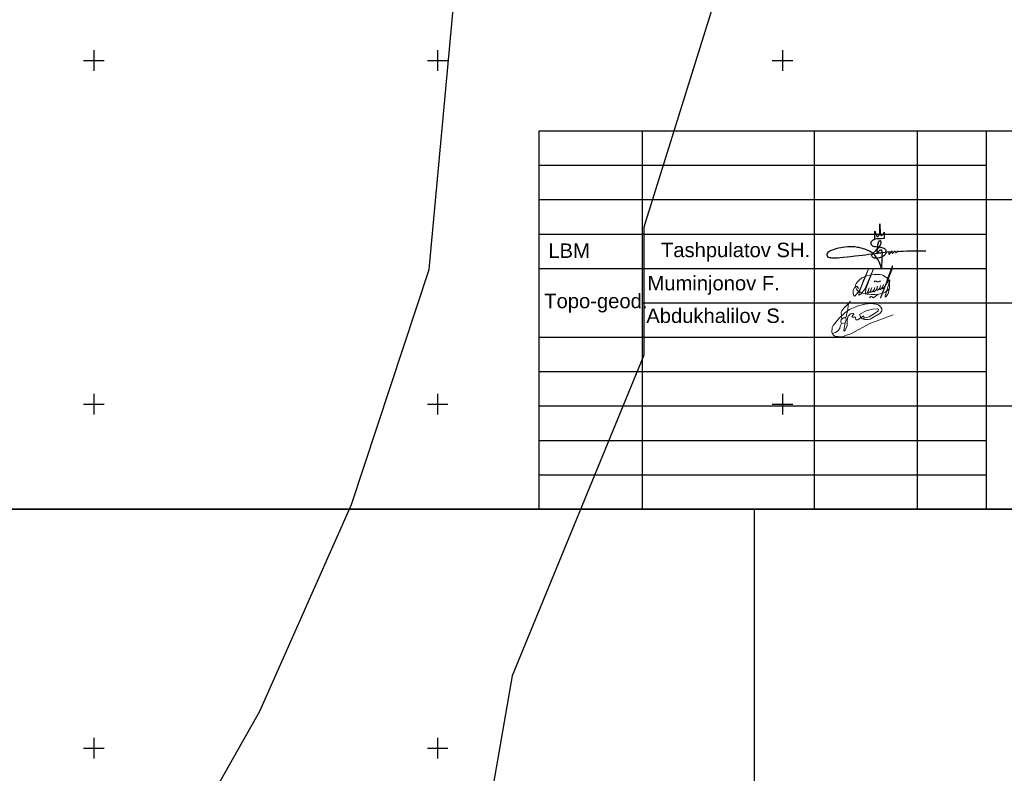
# Model space of a CAD drawing. Header units: metres. Extents: x 550378 to 551400, y 4595394 to 4596257.
# Tile 36 of 43: x 551039 to 551183, y 4595696 to 4595806. Entities that reach past the tile are written whole.
import ezdxf

# ---------------------------------------------------------------- set-up
doc = ezdxf.new("R2010")
doc.units = ezdxf.units.M
for name, color, linetype in [('(001) Сетка', 92, 'Continuous'), ('DECOR_OBJCT_#####_B', 7, 'Continuous'), ('DECOR_OBJCT_#####_L', 7, 'Continuous'), ('kanal', 7, 'Continuous')]:
    doc.layers.add(name, color=color, linetype=linetype)
doc.styles.add('Arial', font='arial.ttf', dxfattribs={"height": 2})

# ---------------------------------------------------------------- blocks, each defined once
blk = doc.blocks.new('Shoxrux')
at = {"color": 5}
blk.add_lwpolyline([(118976.33, 2548.52), (118976.36, 2550.82), (118976.69, 2549.83), (118976.82, 2549.52), (118976.9, 2549.41), (118976.96, 2549.37), (118977.05, 2549.35), (118977.12, 2549.38), (118977.23, 2549.42), (118977.41, 2549.65), (118977.56, 2549.87), (118977.67, 2550.02), (118977.71, 2550.33), (118977.71, 2552.81), (118977.77, 2550.1), (118977.81, 2549.96), (118977.88, 2549.82), (118977.96, 2549.71), (118978.05, 2549.62), (118978.17, 2549.6), (118978.34, 2549.69), (118978.55, 2549.86), (118978.7, 2550.02), (118978.82, 2550.21), (118978.94, 2550.58), (118978.9, 2548.75), (118978.12, 2548.73), (118977.34, 2548.72), (118976.91, 2548.67), (118976.43, 2548.56), (118976.11, 2548.44), (118975.81, 2548.28), (118975.53, 2548.06), (118975.34, 2547.85), (118975.23, 2547.61), (118975.21, 2547.44), (118975.23, 2547.22), (118975.37, 2547), (118975.57, 2546.81), (118975.79, 2546.69), (118976.16, 2546.59), (118976.74, 2546.51), (118977.16, 2546.47), (118977.59, 2546.43), (118977.95, 2546.39), (118978.26, 2546.32), (118978.59, 2546.22), (118978.81, 2546.12), (118979, 2545.98), (118979.17, 2545.85), (118979.29, 2545.69), (118979.35, 2545.51), (118979.39, 2545.31), (118979.4, 2545.14), (118979.39, 2544.93), (118979.35, 2544.66), (118979.28, 2544.48), (118979.19, 2544.29), (118979.02, 2544.11), (118978.83, 2543.94), (118978.57, 2543.76), (118978.23, 2543.62), (118977.9, 2543.47), (118977.6, 2543.41), (118977.22, 2543.34), (118976.94, 2543.27), (118976.56, 2543.28), (118976.22, 2543.34), (118976.04, 2543.39), (118975.84, 2543.48), (118975.69, 2543.63), (118975.58, 2543.79), (118975.54, 2543.94), (118975.54, 2544.11), (118975.61, 2544.37), (118975.78, 2544.63), (118976.05, 2544.92), (118976.43, 2545.3), (118976.79, 2545.66), (118977.18, 2546.05), (118977.49, 2546.37), (118977.71, 2546.62), (118977.9, 2546.98), (118978.01, 2547.27), (118978.08, 2547.55), (118978.09, 2547.73), (118978.06, 2547.9), (118978.03, 2547.99), (118977.99, 2548.05), (118977.92, 2548.09), (118977.83, 2548.11), (118977.72, 2548.12), (118977.63, 2548.08), (118977.48, 2548), (118977.37, 2547.88), (118977.28, 2547.74), (118977.22, 2547.55), (118977.17, 2547.31), (118977.11, 2546.98), (118977.04, 2546.35), (118976.96, 2545.76), (118976.92, 2545.42), (118976.9, 2544.94), (118976.89, 2544.66), (118976.88, 2544.51), (118977.04, 2544.78), (118977.29, 2545.09), (118977.5, 2545.31), (118977.72, 2545.51), (118977.84, 2545.59), (118977.96, 2545.63), (118978.05, 2545.64), (118978.14, 2545.59), (118978.23, 2545.47), (118978.28, 2545.26), (118978.32, 2544.95), (118978.33, 2544.6), (118978.32, 2543.99), (118978.32, 2543.36), (118978.27, 2542.85), (118978.26, 2542.16), (118978.22, 2541.6), (118978.21, 2541.48), (118978.14, 2540.9), (118978.14, 2540.48), (118977.99, 2541.13), (118977.83, 2541.58), (118977.59, 2542.11), (118977.23, 2542.85), (118976.84, 2543.44), (118976.56, 2543.83), (118976.29, 2544.14), (118975.87, 2544.57), (118975.55, 2544.8), (118975.28, 2545), (118974.84, 2545.26), (118974.41, 2545.48), (118974.04, 2545.61), (118973.59, 2545.78), (118973.13, 2545.94), (118972.6, 2546.07), (118972.16, 2546.18), (118971.84, 2546.26), (118971.53, 2546.31), (118971.19, 2546.36), (118970.75, 2546.42), (118970.1, 2546.48), (118969.59, 2546.5), (118968.75, 2546.45), (118967.96, 2546.4), (118967.44, 2546.32), (118966.91, 2546.23), (118966.23, 2546.08), (118965.53, 2545.88), (118964.84, 2545.66), (118964.24, 2545.43), (118963.83, 2545.25), (118963.52, 2545.05), (118963.29, 2544.85), (118963.1, 2544.62), (118963.02, 2544.43), (118963.02, 2544.22), (118963.08, 2544), (118963.2, 2543.8), (118963.42, 2543.63), (118963.71, 2543.53), (118963.97, 2543.47), (118964.32, 2543.42), (118964.76, 2543.4), (118965.14, 2543.42), (118965.61, 2543.43), (118966.01, 2543.44), (118966.64, 2543.47), (118967.66, 2543.59), (118968.61, 2543.66), (118969.59, 2543.81), (118970.84, 2543.93), (118971.92, 2544.04), (118972.78, 2544.15), (118973.7, 2544.28), (118974.6, 2544.4), (118975.56, 2544.53), (118976.45, 2544.63), (118977.36, 2544.76), (118978.02, 2544.83), (118978.58, 2544.91), (118979.74, 2545.11), (118980.27, 2545.17), (118980.24, 2544.86), (118980.22, 2544.6), (118980.24, 2544.34), (118980.49, 2544.59), (118980.74, 2544.91), (118980.96, 2545.2), (118981.05, 2545.38), (118981.08, 2545.18), (118981.15, 2544.76), (118981.2, 2544.63), (118981.41, 2544.82), (118981.67, 2545.1), (118981.91, 2545.36), (118981.94, 2545.19), (118982.03, 2545.02), (118982.07, 2544.93), (118982.13, 2544.88), (118982.2, 2544.87), (118982.42, 2545.03), (118982.6, 2545.18), (118982.67, 2545.27), (118982.68, 2545.34), (118982.76, 2545.27), (118982.92, 2545.19), (118983.42, 2545.22), (118984.2, 2545.27), (118985.18, 2545.35), (118985.94, 2545.35), (118986.84, 2545.39), (118988.19, 2545.38), (118989.08, 2545.38), (118989.8, 2545.36), (118990.46, 2545.37)], dxfattribs=at)
at = {"color": 5, "lineweight": 30}
blk.add_circle((118991.43, 2545.54), 0.0364, dxfattribs=at)

msp = doc.modelspace()

# ---------------------------------------------------------------- linework, layer by layer
at = {"layer": '(001) Сетка'}
for p, q in [((551050.15, 4595801.5), (551050.15, 4595798.5)), ((551100.15, 4595801.5), (551100.15, 4595798.5)), ((551150.3, 4595801.5), (551150.3, 4595798.5)), ((551048.65, 4595800), (551051.65, 4595800)), ((551098.65, 4595800), (551101.65, 4595800)), ((551148.8, 4595800), (551151.8, 4595800)), ((551050.15, 4595751.5), (551050.15, 4595748.5)), ((551100.15, 4595751.5), (551100.15, 4595748.5)), ((551150.3, 4595751.5), (551150.3, 4595748.5)), ((551150.3, 4595751.5), (551150.3, 4595748.5)), ((551048.65, 4595750), (551051.65, 4595750)), ((551098.65, 4595750), (551101.65, 4595750)), ((551148.8, 4595750), (551151.8, 4595750)), ((551148.8, 4595750), (551151.8, 4595750)), ((551050.15, 4595701.5), (551050.15, 4595698.5)), ((551100.15, 4595701.5), (551100.15, 4595698.5)), ((551048.65, 4595700), (551051.65, 4595700)), ((551098.65, 4595700), (551101.65, 4595700))]:
    msp.add_line(p, q, dxfattribs=at)
for points in [[(550545.89, 4596034.75), (551299.93, 4596034.75), (551299.93, 4595734.75), (550545.89, 4595734.75)], [(550378.18, 4595734.75), (551146.19, 4595734.75), (551146.19, 4595394.24), (550378.18, 4595394.24)]]:
    msp.add_lwpolyline(points, close=True)
at = {"layer": 'DECOR_OBJCT_#####_B', "color": 7, "lineweight": 35}
msp.add_lwpolyline([(551299.93, 4595789.74), (551299.93, 4595734.75), (551114.93, 4595734.75)], dxfattribs=at)
at = {"layer": 'DECOR_OBJCT_#####_L', "linetype": 'Continuous', "ltscale": 0.5}
for p, q in [((551114.93, 4595789.75), (551299.93, 4595789.75)), ((551114.93, 4595734.75), (551114.93, 4595789.75)), ((551129.93, 4595734.75), (551129.93, 4595789.75)), ((551154.93, 4595734.75), (551154.93, 4595789.75)), ((551169.93, 4595734.75), (551169.93, 4595789.75)), ((551179.93, 4595734.75), (551179.93, 4595789.75)), ((551114.93, 4595784.75), (551179.93, 4595784.75)), ((551114.93, 4595784.75), (551179.93, 4595784.75)), ((551114.93, 4595784.75), (551179.93, 4595784.75)), ((551114.93, 4595779.75), (551299.93, 4595779.75)), ((551114.93, 4595779.75), (551179.93, 4595779.75)), ((551114.93, 4595779.75), (551179.93, 4595779.75)), ((551114.93, 4595779.75), (551179.93, 4595779.75)), ((551114.93, 4595774.75), (551179.93, 4595774.75)), ((551114.93, 4595769.75), (551179.93, 4595769.75)), ((551114.93, 4595769.75), (551179.93, 4595769.75)), ((551114.93, 4595769.75), (551179.93, 4595769.75)), ((551129.93, 4595764.75), (551299.93, 4595764.75)), ((551129.93, 4595764.75), (551299.93, 4595764.75)), ((551114.93, 4595759.75), (551179.93, 4595759.75)), ((551114.93, 4595759.75), (551179.93, 4595759.75)), ((551114.93, 4595759.75), (551179.93, 4595759.75)), ((551114.93, 4595759.75), (551179.93, 4595759.75)), ((551114.93, 4595759.75), (551179.93, 4595759.75)), ((551114.93, 4595759.75), (551179.93, 4595759.75)), ((551114.93, 4595754.75), (551179.93, 4595754.75)), ((551114.93, 4595754.75), (551179.93, 4595754.75)), ((551114.93, 4595754.75), (551179.93, 4595754.75)), ((551114.93, 4595749.75), (551299.93, 4595749.75)), ((551114.93, 4595749.75), (551299.93, 4595749.75)), ((551114.93, 4595744.75), (551179.93, 4595744.75)), ((551114.93, 4595744.75), (551179.93, 4595744.75)), ((551114.93, 4595739.75), (551179.93, 4595739.75)), ((551114.93, 4595739.75), (551179.93, 4595739.75)), ((551114.93, 4595739.75), (551179.93, 4595739.75)), ((551114.93, 4595734.77), (551299.93, 4595734.77)), ((551114.93, 4595734.75), (551299.93, 4595734.75))]:
    msp.add_line(p, q, dxfattribs=at)
at = {"layer": 'DECOR_OBJCT_#####_L', "color": 5, "lineweight": 0, "flags": 128}
for points in [[(551161.35, 4595766.83), (551161.15, 4595767.1), (551160.99, 4595767.11), (551160.83, 4595767.01), (551160.63, 4595766.67), (551160.58, 4595766.48), (551160.54, 4595766.16), (551160.6, 4595765.91), (551160.69, 4595765.76), (551160.83, 4595765.73), (551161.07, 4595766.01), (551161.39, 4595766.43), (551161.74, 4595767.07), (551162, 4595767.88), (551162.85, 4595769.79), (551161.52, 4595766.52), (551161.44, 4595766.19), (551161.4, 4595766.03), (551161.4, 4595765.93), (551161.44, 4595765.88), (551161.57, 4595765.96), (551161.69, 4595766.02), (551162.25, 4595766.75), (551163.51, 4595769.67), (551162.4, 4595766.77), (551162.37, 4595766.17), (551162.36, 4595766.06), (551162.39, 4595766.03), (551162.42, 4595766.03), (551162.48, 4595766.04), (551162.53, 4595766.1), (551162.63, 4595766.26), (551162.89, 4595766.91), (551162.73, 4595766.34), (551162.72, 4595766.3), (551162.74, 4595766.18), (551162.77, 4595766.16), (551162.84, 4595766.19), (551162.97, 4595766.32), (551163.26, 4595766.97), (551163.13, 4595766.57), (551163.14, 4595766.41), (551163.15, 4595766.33), (551163.18, 4595766.3), (551163.21, 4595766.29), (551163.24, 4595766.3), (551163.31, 4595766.34), (551163.52, 4595766.56), (551163.7, 4595766.97), (551163.58, 4595766.53), (551163.59, 4595766.41), (551163.62, 4595766.36), (551163.69, 4595766.37), (551163.77, 4595766.48), (551163.94, 4595766.69), (551164.1, 4595767.16), (551163.99, 4595766.68), (551164, 4595766.63), (551164.03, 4595766.59), (551164.08, 4595766.58), (551164.17, 4595766.61), (551164.25, 4595766.7), (551164.42, 4595766.87), (551164.56, 4595767.25), (551164.44, 4595766.81), (551164.45, 4595766.73), (551164.48, 4595766.68), (551164.55, 4595766.7), (551164.64, 4595766.8), (551164.82, 4595767.01), (551164.98, 4595767.41), (551164.82, 4595766.94), (551164.82, 4595766.83), (551164.85, 4595766.79), (551164.91, 4595766.81), (551165.02, 4595766.92), (551165.33, 4595767.46), (551165.71, 4595768.69), (551166.12, 4595769.81), (551166.21, 4595770.06), (551166.25, 4595770.13), (551166.27, 4595770.13), (551166.29, 4595770.12), (551166.29, 4595770.04), (551166.2, 4595769.49), (551165.44, 4595767.64), (551164.97, 4595766.66), (551164.55, 4595765.5), (551164.56, 4595765.49), (551164.58, 4595765.48), (551164.6, 4595765.5), (551164.65, 4595765.63), (551165.33, 4595767.34), (551165.47, 4595767.61), (551165.76, 4595768.02), (551165.83, 4595768.09), (551165.86, 4595768.1), (551165.89, 4595768.06), (551165.88, 4595767.95), (551165.86, 4595767.74), (551165.83, 4595767.61), (551165.77, 4595767.51), (551165.39, 4595766.41), (551165.25, 4595765.89), (551165.24, 4595765.78), (551165.24, 4595765.69), (551165.26, 4595765.64), (551165.27, 4595765.6), (551165.29, 4595765.59), (551165.32, 4595765.61), (551165.35, 4595765.66), (551165.64, 4595766.09), (551165.7, 4595766.25), (551165.81, 4595766.71), (551165.86, 4595766.99), (551165.86, 4595767.39), (551165.79, 4595767.83), (551165.61, 4595768.23), (551165.42, 4595768.41), (551164.86, 4595768.75), (551164.49, 4595768.85), (551163.63, 4595768.85), (551162.99, 4595768.77), (551162.53, 4595768.65), (551162.01, 4595768.45), (551161.81, 4595768.36), (551161.44, 4595768.06), (551161.18, 4595767.82), (551161.02, 4595767.58), (551160.93, 4595767.41), (551160.91, 4595767.33), (551160.9, 4595767.18), (551160.9, 4595767.1), (551160.93, 4595766.94), (551161.04, 4595766.74), (551161.14, 4595766.6), (551161.3, 4595766.46), (551161.42, 4595766.38), (551161.66, 4595766.26), (551161.97, 4595766.13), (551162.32, 4595766.05), (551162.61, 4595765.99), (551163.16, 4595765.96), (551163.75, 4595765.98), (551164.28, 4595766.01), (551164.94, 4595766.15), (551165.23, 4595766.31), (551165.57, 4595766.55), (551165.79, 4595766.77), (551165.83, 4595766.81)], [(551163.68, 4595767.77), (551163.63, 4595767.84), (551163.66, 4595767.88), (551163.81, 4595767.9), (551163.94, 4595767.88), (551164.07, 4595767.8), (551164.22, 4595767.78), (551164.31, 4595767.81), (551164.42, 4595767.89), (551164.52, 4595767.92), (551164.6, 4595767.89)], [(551164.24, 4595766.01), (551163.83, 4595765.71), (551163.51, 4595765.49), (551163.42, 4595765.5), (551163.31, 4595765.63), (551163.25, 4595765.68), (551163.21, 4595765.69), (551163.15, 4595765.68), (551162.96, 4595765.49)], [(551166.39, 4595763), (551163.01, 4595761.74), (551160.21, 4595760.24), (551159.45, 4595759.98), (551159, 4595759.82), (551158.36, 4595759.84), (551157.97, 4595759.85), (551157.67, 4595760.07), (551157.45, 4595760.44), (551157.49, 4595761.17), (551157.68, 4595761.45), (551158.54, 4595762.51), (551159.36, 4595763.31), (551160.03, 4595763.77), (551161.16, 4595764.25), (551162.24, 4595764.56), (551163.03, 4595764.65), (551163.51, 4595764.62), (551163.86, 4595764.54), (551164.25, 4595764.45), (551164.61, 4595764.13), (551164.71, 4595763.89), (551164.74, 4595763.54), (551164.46, 4595763.19), (551163.5, 4595762.66), (551163.04, 4595762.38), (551162.73, 4595762.33), (551162.21, 4595762.31), (551161.86, 4595762.42), (551161.61, 4595762.73), (551161.51, 4595762.94), (551161.54, 4595763.12), (551162.47, 4595763.6), (551163.39, 4595763.84), (551164.05, 4595763.88), (551164.25, 4595763.83), (551164.22, 4595763.57), (551163.91, 4595763.36), (551162.89, 4595762.71), (551162.26, 4595762.58), (551162.15, 4595762.55), (551162.07, 4595762.88), (551161.6, 4595762.54), (551161.22, 4595762.28), (551160.95, 4595762.27), (551160.9, 4595762.66), (551160.65, 4595762.64), (551160.41, 4595762.66), (551160.43, 4595762.82), (551160.51, 4595762.93), (551160.64, 4595763.05), (551160.61, 4595763.19), (551160.49, 4595763.21), (551160.18, 4595763.14), (551159.86, 4595762.81), (551159.72, 4595762.51), (551159.71, 4595762.1), (551159.7, 4595761.47), (551159.66, 4595761.3), (551159.38, 4595760.79), (551159.19, 4595760.63), (551159.26, 4595761.04), (551159.38, 4595761.82), (551159.47, 4595761.96), (551159.54, 4595762.27), (551159.5, 4595762.57), (551159.22, 4595762.58), (551158.84, 4595762.3), (551158.79, 4595761.98), (551158.85, 4595761.74), (551159.38, 4595761.82)], [(551158.94, 4595762.37), (551158.89, 4595762.84), (551158.83, 4595763.3), (551158.9, 4595763.57), (551159.19, 4595763.96), (551159.71, 4595764.45), (551159.87, 4595764.63), (551160.19, 4595765.01)], [(551159.87, 4595764.63), (551159.77, 4595763.87), (551159.73, 4595763.57)], [(551159.73, 4595763.57), (551159.5, 4595762.57)], [(551162.15, 4595762.55), (551162.04, 4595762.37)], [(551158.85, 4595761.74), (551158.69, 4595761.34), (551158.64, 4595761), (551158.33, 4595760.66), (551158.01, 4595760.43), (551157.63, 4595760.31), (551157.55, 4595760.28)]]:
    msp.add_lwpolyline(points, dxfattribs=at)
at = {"layer": 'kanal', "color": 5, "flags": 128}
for points in [[(551011.03, 4595649.67), (551048.55, 4595673.5), (551060.65, 4595681.18), (551074.31, 4595705.39), (551087.62, 4595735.4), (551098.9, 4595769.6), (551114.25, 4595935.65), (551140.17, 4596256.51)], [(551145.01, 4595823.45), (551130.12, 4595775.75), (551130.12, 4595757.16), (551111, 4595710.49), (551103.07, 4595665.11), (551063.96, 4595617.93), (551018.08, 4595589.7)]]:
    msp.add_lwpolyline(points, dxfattribs=at)

# ---------------------------------------------------------------- block references
at = {"color": 0, "xscale": 0.5231846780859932, "yscale": 0.5231846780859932, "zscale": 0.5231846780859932}
msp.add_blockref('Shoxrux', (488917.12, 4594440.62), dxfattribs=at)

# ---------------------------------------------------------------- texts
at = {"layer": 'DECOR_OBJCT_#####_L', "color": 0, "style": 'Arial'}
for s, p in [('LBM', (551116.25, 4595771.28, -5.51)), ('Tashpulatov SH.', (551132.62, 4595771.39, -5.51)), ('Muminjonov F.', (551130.66, 4595766.56, -5.51)), ('Topo-geod.', (551115.65, 4595763.97, -5.51)), ('Abdukhalilov S.', (551130.49, 4595761.82, -5.51))]:
    msp.add_text(s, height=2.1, rotation=0.0001, dxfattribs=at).set_placement(p)

doc.saveas('drawing.dxf')
